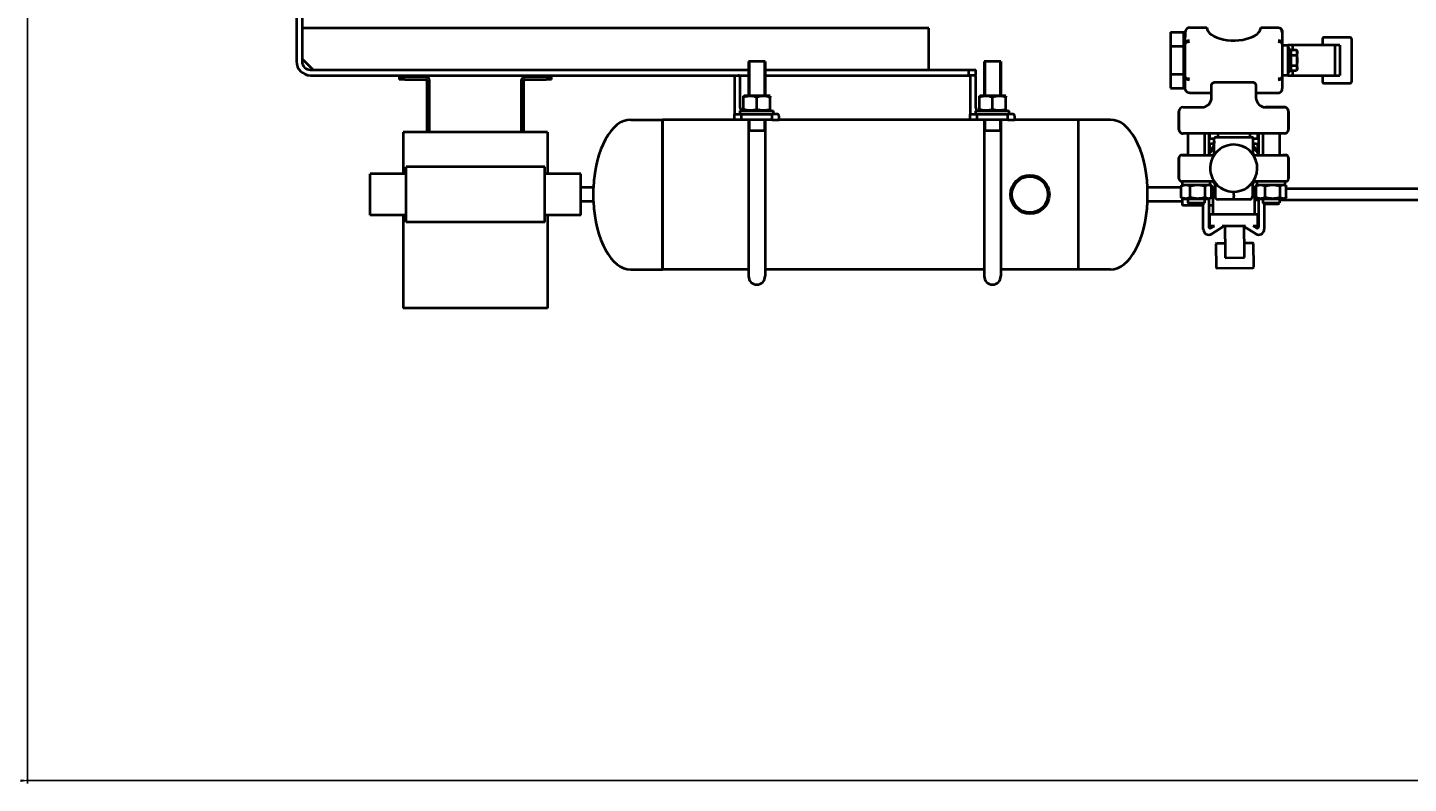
# Model space of a CAD drawing. Header units: millimetres. Extents: x -4428 to 4131, y -3615 to 4038.
# Tile 1 of 172: x -4135 to -3139, y -3333 to -2788. Entities that reach past the tile are written whole.
import ezdxf

# ---------------------------------------------------------------- set-up
doc = ezdxf.new("R2010")
doc.units = ezdxf.units.MM
doc.linetypes.add('K5LT_BASIC', pattern=[0])
doc.linetypes.add('K5LT_THIN', pattern=[0])
doc.layers.add('Системный слой', color=7, linetype='Continuous')
doc.styles.add('KDIMTEXTSTYLE', font='GOST_AU.SHX', dxfattribs={"width": 0.96, "oblique": 15, "height": 5})
doc.dimstyles.new('KDIMSTYLE (1.00)', dxfattribs={"dimtxt": 5, "dimasz": 1, "dimexe": 2, "dimexo": 0, "dimgap": 1, "dimtad": 1, "dimtxsty": 'KDIMTEXTSTYLE', "dimsah": 1, "dimcen": 0, "dimdle": 1, "dimadec": 0, "dimazin": 0, "dimtfac": 0.667, "dimtmove": 0, "dimatfit": 3, "dimfxl": 1, "dimtvp": 1, "dimtolj": 1, "dimtzin": 0, "dimarcsym": 0})

# ---------------------------------------------------------------- blocks, each defined once
blk = doc.blocks.new('KDIMARROW_01')
at = {"layer": 'Системный слой'}
blk.add_hatch(color=0, dxfattribs=at).paths.add_polyline_path([(-5, -0.66), (0, 0), (-5, 0.66), (-4.5, 0)])
at = {"layer": 'Системный слой', "color": 0, "linetype": 'K5LT_THIN', "lineweight": 20}
for p, q in [((-4.5, 0), (-5, 0.66)), ((-5, 0.66), (0, 0)), ((0, 0), (-5, -0.66)), ((-5, -0.66), (-4.5, 0)), ((0, 0), (-1, 0))]:
    blk.add_line(p, q, dxfattribs=at)
blk = doc.blocks.new('U15')
at = {"layer": 'Системный слой', "color": 150, "linetype": 'K5LT_BASIC', "lineweight": 40, "true_color": 0x0080ff}
for p, q in [((-3941.34, -2762.59), (-3941.34, -2812.59)), ((-3937.34, -2762.59), (-3937.34, -2812.59)), ((-3485.34, -2788.59), (-3937.34, -2788.59)), ((-3485.34, -2818.59), (-3485.34, -2788.59)), ((-3297.34, -2788.15), (-3284.84, -2788.15)), ((-3297.34, -2788.15), (-3284.84, -2788.15)), ((-3245.84, -2788.15), (-3233.34, -2788.15)), ((-3245.84, -2788.15), (-3233.34, -2788.15)), ((-3310.99, -2791.47), (-3301.34, -2791.47)), ((-3310.99, -2791.47), (-3310.99, -2801.59)), ((-3301.34, -2801.59), (-3301.34, -2791.47)), ((-3301.34, -2794.86), (-3300.34, -2794.86)), ((-3300.34, -2791.36), (-3300.34, -2794.86)), ((-3300.34, -2799.76), (-3300.34, -2791.36)), ((-3230.34, -2791.36), (-3230.34, -2799.76)), ((-3201.41, -2796.21), (-3201.41, -2800.71)), ((-3181.41, -2795.21), (-3200.41, -2795.21)), ((-3180.41, -2796.21), (-3180.41, -2827.21)), ((-3310.99, -2801.59), (-3310.99, -2821.83)), ((-3310.99, -2801.59), (-3301.34, -2801.59)), ((-3301.34, -2821.83), (-3301.34, -2801.59)), ((-3300.34, -2823.66), (-3300.34, -2799.76)), ((-3230.34, -2799.76), (-3230.34, -2823.66)), ((-3230.34, -2800.71), (-3226.42, -2800.71)), ((-3222.87, -2800.71), (-3226.42, -2800.71)), ((-3226.42, -2800.71), (-3226.42, -2822.71)), ((-3224.82, -2803.21), (-3226.42, -2803.21)), ((-3224.82, -2820.21), (-3224.82, -2803.21)), ((-3224.22, -2805.89), (-3224.82, -2805.89)), ((-3224.22, -2804.2), (-3220.1, -2804.2)), ((-3224.22, -2804.2), (-3224.22, -2807.96)), ((-3224.22, -2807.96), (-3220.1, -2807.96)), ((-3224.22, -2807.96), (-3224.22, -2815.46)), ((-3192.45, -2800.71), (-3222.87, -2800.71)), ((-3222.87, -2800.71), (-3222.87, -2804.2)), ((-3219.52, -2805.21), (-3220.1, -2804.2)), ((-3219.52, -2806.08), (-3219.52, -2805.21)), ((-3219.52, -2811.71), (-3219.52, -2806.08)), ((-3188.91, -2800.71), (-3192.45, -2800.71)), ((-3192.45, -2800.71), (-3192.45, -2822.71)), ((-3188.91, -2800.71), (-3188.91, -2822.71)), ((-3937.34, -2810.59), (-3929.34, -2818.59)), ((-3931.34, -2818.59), (-3615.34, -2818.59)), ((-3603.34, -2812.59), (-3615.34, -2812.59)), ((-3615.34, -2812.59), (-3615.34, -2837.29)), ((-3603.34, -2812.59), (-3615.34, -2812.59)), ((-3603.34, -2812.59), (-3603.34, -2837.29)), ((-3603.34, -2818.59), (-3456.34, -2818.59)), ((-3456.34, -2818.59), (-3451.34, -2818.59)), ((-3456.34, -2822.59), (-3456.34, -2818.59)), ((-3451.34, -2822.59), (-3451.34, -2818.59)), ((-3433.34, -2812.59), (-3445.34, -2812.59)), ((-3445.34, -2812.59), (-3445.34, -2837.29)), ((-3433.34, -2812.59), (-3445.34, -2812.59)), ((-3433.34, -2812.59), (-3433.34, -2837.29)), ((-3224.22, -2817.52), (-3224.82, -2817.52)), ((-3224.22, -2815.46), (-3220.1, -2815.46)), ((-3224.22, -2815.46), (-3224.22, -2819.21)), ((-3219.52, -2818.21), (-3220.1, -2819.21)), ((-3219.52, -2817.34), (-3219.52, -2811.71)), ((-3219.52, -2818.21), (-3219.52, -2817.34)), ((-3931.34, -2822.59), (-3615.34, -2822.59)), ((-3867.34, -2823.59), (-3867.34, -2825.59)), ((-3867.34, -2823.59), (-3863.34, -2823.59)), ((-3863.34, -2825.59), (-3867.34, -2825.59)), ((-3848.34, -2823.59), (-3863.34, -2823.59)), ((-3863.34, -2825.59), (-3848.34, -2825.59)), ((-3847.34, -2826.59), (-3847.34, -2863.59)), ((-3845.34, -2863.59), (-3845.34, -2826.59)), ((-3779.34, -2826.59), (-3779.34, -2863.59)), ((-3777.34, -2863.59), (-3777.34, -2826.59)), ((-3761.34, -2823.59), (-3776.34, -2823.59)), ((-3776.34, -2825.59), (-3761.34, -2825.59)), ((-3761.34, -2823.59), (-3757.34, -2823.59)), ((-3757.34, -2825.59), (-3761.34, -2825.59)), ((-3757.34, -2825.59), (-3757.34, -2823.59)), ((-3625.34, -2822.59), (-3625.34, -2850.59)), ((-3621.34, -2846.09), (-3621.34, -2824.09)), ((-3603.34, -2822.59), (-3456.34, -2822.59)), ((-3451.34, -2822.59), (-3456.34, -2822.59)), ((-3455.34, -2822.59), (-3455.34, -2850.59)), ((-3451.34, -2846.09), (-3451.34, -2824.09)), ((-3310.99, -2821.83), (-3301.34, -2821.83)), ((-3310.99, -2821.83), (-3310.99, -2831.95)), ((-3301.34, -2831.95), (-3301.34, -2821.83)), ((-3301.34, -2828.56), (-3300.34, -2828.56)), ((-3300.34, -2832.05), (-3300.34, -2823.66)), ((-3252.34, -2827.7), (-3278.34, -2827.7)), ((-3226.42, -2822.71), (-3230.34, -2822.71)), ((-3230.34, -2823.66), (-3230.34, -2832.05)), ((-3224.82, -2820.21), (-3226.42, -2820.21)), ((-3226.42, -2822.71), (-3222.87, -2822.71)), ((-3224.22, -2819.21), (-3220.1, -2819.21)), ((-3222.87, -2819.21), (-3222.87, -2822.71)), ((-3222.87, -2822.71), (-3192.45, -2822.71)), ((-3201.41, -2822.71), (-3201.41, -2827.21)), ((-3200.41, -2828.21), (-3181.41, -2828.21)), ((-3192.45, -2822.71), (-3188.91, -2822.71)), ((-3618.84, -2837.57), (-3618.36, -2837.29)), ((-3618.84, -2838.41), (-3618.84, -2837.57)), ((-3618.84, -2846.97), (-3618.84, -2838.41)), ((-3600.31, -2837.29), (-3618.36, -2837.29)), ((-3609.34, -2846.97), (-3609.34, -2838.41)), ((-3599.84, -2837.57), (-3600.31, -2837.29)), ((-3599.84, -2837.57), (-3599.84, -2838.41)), ((-3599.84, -2846.97), (-3599.84, -2838.41)), ((-3448.84, -2837.57), (-3448.36, -2837.29)), ((-3448.84, -2838.41), (-3448.84, -2837.57)), ((-3448.84, -2846.97), (-3448.84, -2838.41)), ((-3430.31, -2837.29), (-3448.36, -2837.29)), ((-3439.34, -2846.97), (-3439.34, -2838.41)), ((-3429.84, -2837.57), (-3430.31, -2837.29)), ((-3429.84, -2837.57), (-3429.84, -2838.41)), ((-3429.84, -2846.97), (-3429.84, -2838.41)), ((-3310.99, -2831.95), (-3301.34, -2831.95)), ((-3297.34, -2835.27), (-3281.34, -2835.27)), ((-3281.34, -2838.59), (-3281.34, -2829.14)), ((-3249.34, -2829.14), (-3249.34, -2838.59)), ((-3249.34, -2835.27), (-3233.34, -2835.27)), ((-3249.34, -2835.27), (-3233.34, -2835.27)), ((-3621.34, -2850.59), (-3621.34, -2848.09)), ((-3621.34, -2848.09), (-3597.34, -2848.09)), ((-3618.84, -2847.82), (-3618.84, -2846.97)), ((-3618.36, -2848.09), (-3618.84, -2847.82)), ((-3600.31, -2848.09), (-3599.84, -2847.82)), ((-3599.84, -2846.97), (-3599.84, -2847.82)), ((-3597.34, -2850.59), (-3597.34, -2848.09)), ((-3451.34, -2850.59), (-3451.34, -2848.09)), ((-3451.34, -2848.09), (-3427.34, -2848.09)), ((-3448.84, -2847.82), (-3448.84, -2846.97)), ((-3448.36, -2848.09), (-3448.84, -2847.82)), ((-3430.31, -2848.09), (-3429.84, -2847.82)), ((-3429.84, -2846.97), (-3429.84, -2847.82)), ((-3427.34, -2850.59), (-3427.34, -2848.09)), ((-3301.84, -2845.59), (-3288.34, -2845.59)), ((-3228.84, -2845.59), (-3242.34, -2845.59)), ((-3242.34, -2845.59), (-3228.84, -2845.59)), ((-3700.34, -2854.59), (-3677.34, -2854.59)), ((-3677.34, -2962.59), (-3677.34, -2854.59)), ((-3677.34, -2854.59), (-3677.34, -2962.59)), ((-3625.34, -2854.59), (-3677.34, -2854.59)), ((-3625.34, -2854.59), (-3625.34, -2850.59)), ((-3625.34, -2850.59), (-3620.34, -2850.59)), ((-3620.34, -2854.59), (-3625.34, -2854.59)), ((-3620.34, -2850.59), (-3598.34, -2850.59)), ((-3620.34, -2854.59), (-3620.34, -2850.59)), ((-3598.34, -2854.59), (-3620.34, -2854.59)), ((-3615.34, -2854.59), (-3615.34, -2906.59)), ((-3603.34, -2854.59), (-3603.34, -2906.59)), ((-3598.34, -2854.59), (-3598.34, -2850.59)), ((-3594.84, -2850.59), (-3598.34, -2850.59)), ((-3598.34, -2854.59), (-3593.34, -2854.59)), ((-3593.34, -2854.59), (-3593.34, -2852.09)), ((-3455.34, -2854.59), (-3593.34, -2854.59)), ((-3455.34, -2854.59), (-3455.34, -2850.59)), ((-3455.34, -2850.59), (-3450.34, -2850.59)), ((-3450.34, -2854.59), (-3455.34, -2854.59)), ((-3450.34, -2850.59), (-3428.34, -2850.59)), ((-3450.34, -2854.59), (-3450.34, -2850.59)), ((-3428.34, -2854.59), (-3450.34, -2854.59)), ((-3445.34, -2854.59), (-3445.34, -2906.59)), ((-3433.34, -2854.59), (-3433.34, -2906.59)), ((-3428.34, -2854.59), (-3428.34, -2850.59)), ((-3424.84, -2850.59), (-3428.34, -2850.59)), ((-3428.34, -2854.59), (-3423.34, -2854.59)), ((-3423.34, -2854.59), (-3423.34, -2852.09)), ((-3377.34, -2854.59), (-3423.34, -2854.59)), ((-3377.34, -2962.59), (-3377.34, -2854.59)), ((-3377.34, -2962.59), (-3377.34, -2854.59)), ((-3354.34, -2854.59), (-3377.34, -2854.59)), ((-3304.84, -2848.59), (-3304.84, -2861.59)), ((-3304.84, -2861.59), (-3304.84, -2848.59)), ((-3225.84, -2861.59), (-3225.84, -2848.59)), ((-3225.84, -2848.59), (-3225.84, -2861.59)), ((-3760.34, -2863.59), (-3864.34, -2863.59)), ((-3864.34, -2863.59), (-3864.34, -2893.59)), ((-3760.34, -2863.59), (-3760.34, -2893.59)), ((-3603.34, -2862.59), (-3615.34, -2862.59)), ((-3433.34, -2862.59), (-3445.34, -2862.59)), ((-3228.84, -2864.59), (-3301.84, -2864.59)), ((-3298.34, -2864.59), (-3298.34, -2880.09)), ((-3298.34, -2864.59), (-3298.34, -2880.09)), ((-3286.34, -2864.59), (-3286.34, -2880.09)), ((-3283.34, -2864.59), (-3283.34, -2879.78)), ((-3282.84, -2864.59), (-3282.84, -2868.09)), ((-3282.84, -2868.09), (-3279.34, -2868.09)), ((-3279.34, -2879.75), (-3279.34, -2868.09)), ((-3278.34, -2867.09), (-3252.34, -2867.09)), ((-3276.84, -2864.59), (-3276.84, -2867.09)), ((-3253.84, -2864.59), (-3253.84, -2867.09)), ((-3251.34, -2879.75), (-3251.34, -2868.09)), ((-3251.34, -2868.09), (-3247.84, -2868.09)), ((-3247.84, -2868.09), (-3247.84, -2864.59)), ((-3247.34, -2879.75), (-3247.34, -2864.59)), ((-3244.34, -2864.59), (-3244.34, -2880.09)), ((-3232.34, -2864.59), (-3232.34, -2880.09)), ((-3232.34, -2864.59), (-3232.34, -2880.09)), ((-3279.34, -2872.64), (-3283.22, -2879.57)), ((-3282.84, -2873.09), (-3282.84, -2878.89)), ((-3279.34, -2872.09), (-3281.84, -2872.09)), ((-3279.56, -2872.09), (-3279.57, -2871.27)), ((-3248.84, -2872.09), (-3251.34, -2872.09)), ((-3247.71, -2879.12), (-3251.34, -2873.02)), ((-3247.84, -2878.91), (-3247.84, -2873.09)), ((-3304.84, -2882.09), (-3304.84, -2897.09)), ((-3304.84, -2897.09), (-3304.84, -2882.09)), ((-3300.84, -2880.09), (-3302.84, -2880.09)), ((-3302.84, -2880.09), (-3300.84, -2880.09)), ((-3298.34, -2880.09), (-3300.84, -2880.09)), ((-3300.84, -2880.09), (-3280.46, -2880.09)), ((-3283.22, -2879.57), (-3283.51, -2880.09)), ((-3278.88, -2879.32), (-3278.88, -2879.32)), ((-3251.75, -2879.37), (-3251.79, -2879.32)), ((-3251.79, -2879.32), (-3251.75, -2879.37)), ((-3250.21, -2880.09), (-3229.84, -2880.09)), ((-3247.14, -2880.09), (-3247.71, -2879.12)), ((-3227.84, -2880.09), (-3229.84, -2880.09)), ((-3229.84, -2880.09), (-3227.84, -2880.09)), ((-3225.84, -2897.09), (-3225.84, -2882.09)), ((-3225.84, -2882.09), (-3225.84, -2897.09)), ((-3862.34, -2893.59), (-3888.34, -2893.59)), ((-3888.34, -2923.59), (-3888.34, -2893.59)), ((-3762.34, -2888.59), (-3862.34, -2888.59)), ((-3862.34, -2928.59), (-3862.34, -2888.59)), ((-3762.34, -2928.59), (-3762.34, -2888.59)), ((-3736.34, -2893.59), (-3762.34, -2893.59)), ((-3736.34, -2923.59), (-3736.34, -2893.59)), ((-3727.22, -2903.59), (-3736.34, -2903.59)), ((-3727.22, -2905.18), (-3727.22, -2903.59)), ((-3727.22, -2913.59), (-3727.22, -2905.18)), ((-3615.34, -2906.59), (-3615.34, -2967.59)), ((-3603.34, -2906.59), (-3603.34, -2967.59)), ((-3445.34, -2906.59), (-3445.34, -2967.59)), ((-3433.34, -2906.59), (-3433.34, -2967.59)), ((-3303.24, -2903.59), (-3327.45, -2903.59)), ((-3327.45, -2913.41), (-3327.45, -2903.59)), ((-3303.24, -2910.74), (-3303.24, -2902.44)), ((-3302.84, -2899.09), (-3302.34, -2899.09)), ((-3300.84, -2899.09), (-3302.84, -2899.09)), ((-3301.84, -2901.59), (-3302.71, -2902.1)), ((-3302.34, -2901.59), (-3302.34, -2899.09)), ((-3302.34, -2901.88), (-3302.34, -2900.59)), ((-3302.34, -2901.59), (-3282.34, -2901.59)), ((-3280.46, -2899.09), (-3300.84, -2899.09)), ((-3296.75, -2910.74), (-3296.75, -2902.44)), ((-3285.84, -2910.74), (-3285.84, -2902.44)), ((-3282.84, -2901.59), (-3282.84, -2901.59)), ((-3282.84, -2901.59), (-3282.84, -2901.59)), ((-3282.84, -2901.59), (-3281.96, -2902.1)), ((-3282.34, -2901.59), (-3282.34, -2899.09)), ((-3282.34, -2901.11), (-3281.63, -2902.3)), ((-3281.43, -2910.74), (-3281.43, -2902.44)), ((-3281.43, -2902.63), (-3278.84, -2907)), ((-3281.43, -2907.09), (-3278.84, -2907.09)), ((-3280.34, -2907.09), (-3280.34, -2923.09)), ((-3278.84, -2902.35), (-3278.84, -2900.74)), ((-3278.84, -2902.35), (-3278.84, -2910.09)), ((-3274.51, -2903.91), (-3274.51, -2903.91)), ((-3251.84, -2900.74), (-3251.84, -2902.35)), ((-3251.84, -2902.35), (-3251.84, -2910.09)), ((-3251.84, -2907.43), (-3249.24, -2902.8)), ((-3251.79, -2899.87), (-3251.8, -2899.87)), ((-3251.65, -2907.09), (-3249.24, -2907.09)), ((-3250.34, -2907.09), (-3250.34, -2923.09)), ((-3229.84, -2899.09), (-3250.21, -2899.09)), ((-3249.24, -2910.74), (-3249.24, -2902.44)), ((-3248.91, -2902.22), (-3248.34, -2901.19)), ((-3247.84, -2901.59), (-3248.71, -2902.1)), ((-3248.34, -2901.59), (-3248.34, -2899.09)), ((-3248.34, -2901.59), (-3228.34, -2901.59)), ((-3247.84, -2901.59), (-3247.84, -2901.59)), ((-3247.84, -2901.59), (-3247.84, -2901.59)), ((-3242.75, -2910.74), (-3242.75, -2902.44)), ((-3231.84, -2910.74), (-3231.84, -2902.44)), ((-3227.84, -2899.09), (-3229.84, -2899.09)), ((-3228.84, -2901.59), (-3227.96, -2902.1)), ((-3228.34, -2901.59), (-3228.34, -2899.09)), ((-3228.34, -2899.09), (-3227.84, -2899.09)), ((-3227.43, -2910.74), (-3227.43, -2902.44)), ((-3003.24, -2904.59), (-3227.43, -2904.59)), ((-3727.22, -2913.59), (-3736.34, -2913.59)), ((-3327.45, -2913.59), (-3327.45, -2913.41)), ((-3302.34, -2913.59), (-3327.45, -2913.59)), ((-3301.84, -2911.59), (-3302.71, -2911.09)), ((-3302.34, -2915.96), (-3302.34, -2911.3)), ((-3302.34, -2916.59), (-3302.34, -2915.96)), ((-3287.34, -2916.59), (-3302.34, -2916.59)), ((-3301.84, -2911.59), (-3299.99, -2911.59)), ((-3299.99, -2911.59), (-3291.3, -2911.59)), ((-3298.34, -2911.59), (-3298.34, -2914.52)), ((-3298.34, -2911.59), (-3298.34, -2914.52)), ((-3298.34, -2914.52), (-3286.34, -2914.52)), ((-3297.26, -2915.59), (-3298.34, -2914.52)), ((-3287.41, -2915.59), (-3297.26, -2915.59)), ((-3291.3, -2911.59), (-3283.64, -2911.59)), ((-3287.41, -2915.59), (-3286.34, -2914.52)), ((-3287.41, -2915.59), (-3287.34, -2915.52)), ((-3287.34, -2933.59), (-3287.34, -2915.52)), ((-3286.34, -2911.59), (-3286.34, -2914.52)), ((-3283.64, -2911.59), (-3282.84, -2911.59)), ((-3283.34, -2911.59), (-3283.34, -2931.79)), ((-3280.34, -2916.59), (-3283.34, -2916.59)), ((-3282.84, -2911.59), (-3281.96, -2911.09)), ((-3282.84, -2911.59), (-3281.96, -2911.09)), ((-3265.34, -2912.09), (-3276.84, -2912.09)), ((-3265.34, -2909.05), (-3265.34, -2910.09)), ((-3265.34, -2912.09), (-3265.34, -2910.09)), ((-3253.84, -2912.09), (-3265.34, -2912.09)), ((-3247.34, -2912.59), (-3250.34, -2912.59)), ((-3247.84, -2911.59), (-3248.71, -2911.09)), ((-3247.84, -2911.59), (-3245.99, -2911.59)), ((-3247.34, -2931.79), (-3247.34, -2911.59)), ((-3245.99, -2911.59), (-3237.3, -2911.59)), ((-3244.34, -2911.59), (-3244.34, -2914.52)), ((-3243.26, -2915.59), (-3244.34, -2914.52)), ((-3244.34, -2914.52), (-3232.34, -2914.52)), ((-3243.34, -2915.52), (-3243.34, -2933.59)), ((-3233.41, -2915.59), (-3243.26, -2915.59)), ((-3237.3, -2911.59), (-3229.64, -2911.59)), ((-3233.41, -2915.59), (-3232.34, -2914.52)), ((-3233.41, -2915.59), (-3232.34, -2914.52)), ((-3232.34, -2911.59), (-3232.34, -2914.52)), ((-3232.34, -2911.59), (-3232.34, -2914.52)), ((-2998.34, -2912.59), (-3232.34, -2912.59)), ((-3229.64, -2911.59), (-3228.84, -2911.59)), ((-3228.84, -2911.59), (-3227.96, -2911.09)), ((-3862.34, -2923.59), (-3888.34, -2923.59)), ((-3864.34, -2923.59), (-3864.34, -2990.59)), ((-3736.34, -2923.59), (-3762.34, -2923.59)), ((-3760.34, -2923.59), (-3760.34, -2990.59)), ((-3247.84, -2923.09), (-3282.84, -2923.09)), ((-3282.84, -2923.09), (-3282.84, -2931.09)), ((-3247.84, -2931.09), (-3247.84, -2923.09)), ((-3762.34, -2928.59), (-3862.34, -2928.59)), ((-3282.84, -2931.09), (-3279.33, -2931.09)), ((-3281.81, -2932.64), (-3279.33, -2931.09)), ((-3273.22, -2931.98), (-3281.21, -2936.98)), ((-3273.77, -2931.09), (-3273.22, -2931.98)), ((-3273.77, -2931.09), (-3256.9, -2931.09)), ((-3271.81, -2931.09), (-3271.57, -2950.24)), ((-3257.57, -2950.07), (-3257.81, -2931.09)), ((-3257.46, -2931.98), (-3256.9, -2931.09)), ((-3249.46, -2936.98), (-3257.46, -2931.98)), ((-3251.34, -2931.09), (-3247.84, -2931.09)), ((-3251.34, -2931.09), (-3248.87, -2932.64)), ((-3278.15, -2944.26), (-3277.93, -2961.26)), ((-3277.65, -2943.75), (-3271.65, -2943.68)), ((-3257.65, -2943.5), (-3251.66, -2943.42)), ((-3250.93, -2960.92), (-3251.15, -2943.92)), ((-3271.57, -2950.24), (-3271.52, -2954.18)), ((-3271.52, -2954.18), (-3257.52, -2954)), ((-3257.52, -2954), (-3257.57, -2950.07)), ((-3700.34, -2962.59), (-3677.34, -2962.59)), ((-3615.34, -2962.59), (-3677.34, -2962.59)), ((-3445.34, -2962.59), (-3603.34, -2962.59)), ((-3377.34, -2962.59), (-3433.34, -2962.59)), ((-3354.34, -2962.59), (-3377.34, -2962.59)), ((-3277.43, -2961.75), (-3251.43, -2961.42)), ((-3760.34, -2990.59), (-3864.34, -2990.59))]:
    blk.add_line(p, q, dxfattribs=at)
at = {"layer": 'Системный слой', "color": 7, "linetype": 'K5LT_THIN', "lineweight": 20}
for p, q in [((-3614.39, -2812.59), (-3614.39, -2837.29)), ((-3604.28, -2812.59), (-3604.28, -2837.29)), ((-3444.39, -2812.59), (-3444.39, -2837.29)), ((-3434.28, -2812.59), (-3434.28, -2837.29)), ((-3614.39, -2854.59), (-3614.39, -2862.59)), ((-3604.28, -2854.59), (-3604.28, -2862.59)), ((-3444.39, -2854.59), (-3444.39, -2862.59)), ((-3434.28, -2854.59), (-3434.28, -2862.59))]:
    blk.add_line(p, q, dxfattribs=at)
at = {"layer": 'Системный слой', "color": 150, "linetype": 'K5LT_BASIC', "lineweight": 40, "true_color": 0x0080ff}
for radius in [14, 13]:
    blk.add_circle((-3412.34, -2908.59), radius, dxfattribs=at)
for centre, radius, start, end in [((-3200.41, -2796.21), 1, 90, 180), ((-3181.41, -2796.21), 1, 0, 90), ((-3931.34, -2812.59), 10, 180, 270), ((-3931.34, -2812.59), 6, 180, 270), ((-3848.34, -2826.59), 3, 0, 90), ((-3848.34, -2826.59), 1, 0, 90), ((-3776.34, -2826.59), 3, 90, 180), ((-3776.34, -2826.59), 1, 90, 180), ((-3622.84, -2824.09), 1.5, 0, 90), ((-3452.84, -2824.09), 1.5, 0, 90), ((-3200.41, -2827.21), 1, 180, 270), ((-3181.41, -2827.21), 1, 270, 0), ((-3616.84, -2846.09), 4.5, 180, 206.3878), ((-3446.84, -2846.09), 4.5, 180, 206.3878), ((-3301.84, -2848.59), 3, 90, 180), ((-3288.34, -2838.59), 7, 270, 0), ((-3288.34, -2838.59), 7, 326.5075, 0), ((-3242.34, -2838.59), 7, 180, 270), ((-3242.34, -2838.59), 7, 236.5075, 270), ((-3228.84, -2848.59), 3, 45, 90), ((-3228.84, -2848.59), 3, 0, 90), ((-3228.84, -2848.59), 3, 0, 45), ((-3594.84, -2852.09), 1.5, 0, 90), ((-3424.84, -2852.09), 1.5, 0, 90), ((-3301.84, -2861.59), 3, 180, 270), ((-3301.84, -2861.59), 3, 180, 225), ((-3301.84, -2861.59), 3, 225, 270), ((-3301.84, -2861.59), 3, 225, 270), ((-3301.84, -2861.59), 3, 225.08174, 270), ((-3278.34, -2868.09), 1, 90, 180), ((-3252.34, -2868.09), 1, 0, 90), ((-3228.84, -2861.59), 3, 270, 0), ((-3265.34, -2889.59), 20.5, 133.07278, 150.72406), ((-3281.84, -2873.09), 1, 90, 180), ((-3265.34, -2889.59), 17, 90, 206.37611), ((-3265.34, -2889.59), 17, 206.37611, 90), ((-3216.61, -2888.98), 65.4, 164.29293, 165.03945), ((-3276.57, -2871.23), 3, 157.27372, 180.72406), ((-3314.06, -2890.21), 65.4, 16.08043, 16.44303), ((-3265.34, -2889.59), 20.5, 30.72406, 46.92722), ((-3248.84, -2873.09), 1, 0, 90), ((-3302.84, -2882.09), 2, 90, 180), ((-3302.84, -2882.09), 2, 90, 180), ((-3265.34, -2889.59), 20.5, 150.72406, 152.39233), ((-3280.46, -2878.09), 2, 270, 322.75222), ((-3265.34, -2889.59), 17.75, 142.06721, 147.62464), ((-3250.21, -2878.09), 2, 217.24778, 270), ((-3265.34, -2889.59), 17, 36.12094, 37.20586), ((-3265.34, -2889.59), 17.75, 32.37536, 37.93279), ((-3265.34, -2889.59), 20.5, 27.60767, 30.72406), ((-3227.84, -2882.09), 2, 0, 90), ((-3227.84, -2882.09), 2, 0, 90), ((-3302.84, -2897.09), 2, 180, 270), ((-3302.84, -2897.09), 2, 180, 270), ((-3227.84, -2897.09), 2, 270, 0), ((-3227.84, -2897.09), 2, 270, 0), ((-3265.34, -2889.59), 20.5, 213.97635, 228.81164), ((-3280.46, -2901.09), 2, 37.24778, 90), ((-3265.34, -2889.59), 17.75, 212.37536, 220.48616), ((-3281.34, -2900.74), 2.5, 0, 26.30894), ((-3265.34, -2889.59), 17, 237.34411, 242.25232), ((-3265.34, -2889.59), 17.75, 319.51391, 327.62464), ((-3249.34, -2900.74), 2.5, 153.69106, 180), ((-3265.34, -2889.59), 20.5, 311.18836, 326.02365), ((-3250.21, -2901.09), 2, 90, 142.75222), ((-3279.53, -2908.27), 3, 230.56359, 254.35007), ((-3276.84, -2910.09), 2, 180, 270), ((-3253.84, -2910.09), 2, 270, 0), ((-3250.68, -2907.91), 3, 276.53678, 298.6453), ((-3283.32, -2933.56), 4.02, 180.44624, 301.62925), ((-3282.34, -2931.79), 1, 180, 302.02563), ((-3247.36, -2933.56), 4.02, 238.37075, 359.55376), ((-3248.34, -2931.79), 1, 237.97437, 0), ((-3277.65, -2944.25), 0.5, 90.72406, 180.72406), ((-3251.65, -2943.92), 0.5, 0.72406, 90.72406), ((-3609.34, -2967.59), 6, 180, 0), ((-3439.34, -2967.59), 6, 180, 0), ((-3277.43, -2961.25), 0.5, 180.72406, 270.72406), ((-3251.43, -2960.92), 0.5, 270.72406, 0.72406)]:
    blk.add_arc(centre, radius, start, end, dxfattribs=at)
for centre, major_axis, ratio, start_param, end_param in [((-3265.34, -2788.04), (-19.5, 0), 0.479789, 0.022185, 2.345102), ((-3265.34, -2788.04), (-19.5, 0), 0.479789, 2.345102, 3.119407), ((-3233.34, -2791.36), (0, 3.12), 0.961575, 4.712389, 6.283185), ((-3297.34, -2799.76), (-3, 0), 0.720101, 4.712389, 6.283185), ((-3297.34, -2799.76), (-3, 0), 0.419569, 4.712389, 6.283185), ((-3233.34, -2799.76), (-3, 0), 0.720101, 3.141593, 4.712389), ((-3233.34, -2799.76), (-3, 0), 0.720101, 3.141593, 4.712389), ((-3233.34, -2799.76), (-3, 0), 0.419569, 3.141593, 4.712389), ((-3297.34, -2823.66), (3, 0), 0.419569, 3.141593, 4.712389), ((-3297.34, -2823.66), (3, 0), 0.720101, 3.141593, 4.712389), ((-3278.34, -2829.14), (-3, 0), 0.479789, 4.712389, 6.283185), ((-3252.34, -2829.14), (-3, 0), 0.479789, 3.141593, 4.712389), ((-3233.34, -2823.66), (3, 0), 0.720101, 4.712389, 6.283185), ((-3233.34, -2823.66), (3, 0), 0.419569, 4.712389, 6.283185), ((-3233.34, -2823.66), (3, 0), 0.720101, 4.712389, 6.283185), ((-3700.34, -2908.59), (0, 54), 0.5, 0, 1.478071), ((-3354.34, -2908.59), (0, 54), 0.5, 4.805114, 6.283185), ((-3700.34, -2908.59), (0, -54), 0.5, 4.805114, 6.283185), ((-3354.34, -2908.59), (0, -54), 0.5, 0, 1.478071)]:
    blk.add_ellipse(centre, major_axis=major_axis, ratio=ratio, start_param=start_param, end_param=end_param, dxfattribs=at)
for points, knots in [([(-3297.34, -2788.15), (-3297.8, -2788.15), (-3298.73, -2788.39), (-3299.97, -2789.5), (-3300.34, -2790.66), (-3300.34, -2791.36)], [0, 0, 0, 0, 0.285714, 0.571429, 1, 1, 1, 1]), ([(-3284.83, -2788.24), (-3284.83, -2788.24), (-3284.83, -2788.23), (-3284.84, -2788.17), (-3284.84, -2788.15), (-3284.84, -2788.15)], [0.10788181, 0.10788181, 0.10788181, 0.10788181, 0.11302728, 0.11302728, 0.15071731, 0.15071731, 0.15071731, 0.15071731]), ([(-3245.84, -2788.15), (-3245.84, -2788.15), (-3245.84, -2788.17), (-3245.84, -2788.23), (-3245.84, -2788.24), (-3245.84, -2788.24)], [0.45212489, 0.45212489, 0.45212489, 0.45212489, 0.48978485, 0.48978485, 0.49493032, 0.49493032, 0.49493032, 0.49493032]), ([(-3233.34, -2788.15), (-3232.64, -2788.15), (-3231.03, -2788.79), (-3230.34, -2790.43), (-3230.34, -2791.36)], [0, 0, 0, 0, 0.428571, 1, 1, 1, 1]), ([(-3609.34, -2838.41), (-3609.66, -2838.31), (-3610.2, -2838.14), (-3611.01, -2837.93), (-3611.72, -2837.78), (-3612.32, -2837.69), (-3612.85, -2837.62), (-3613.39, -2837.58), (-3614.06, -2837.56), (-3614.62, -2837.57), (-3615.18, -2837.61), (-3615.77, -2837.67), (-3616.59, -2837.81), (-3617.62, -2838.04), (-3618.39, -2838.26), (-3618.84, -2838.41)], [0, 0, 0, 0, 1.679816, 2.780687, 4.100621, 5.29978, 5.785161, 6.773962, 7.999819, 9.102067, 9.530451, 10.806592, 12.055167, 13.667644, 16, 16, 16, 16]), ([(-3599.84, -2838.41), (-3600.16, -2838.31), (-3600.7, -2838.14), (-3601.51, -2837.93), (-3602.22, -2837.78), (-3602.82, -2837.69), (-3603.35, -2837.62), (-3603.89, -2837.58), (-3604.56, -2837.56), (-3605.12, -2837.57), (-3605.68, -2837.61), (-3606.27, -2837.67), (-3607.09, -2837.81), (-3608.12, -2838.04), (-3608.89, -2838.26), (-3609.34, -2838.41)], [0, 0, 0, 0, 1.679816, 2.780687, 4.100621, 5.29978, 5.785161, 6.773962, 7.999819, 9.102067, 9.530451, 10.806592, 12.055167, 13.667644, 16, 16, 16, 16]), ([(-3439.34, -2838.41), (-3439.66, -2838.31), (-3440.2, -2838.14), (-3441.01, -2837.93), (-3441.72, -2837.78), (-3442.32, -2837.69), (-3442.85, -2837.62), (-3443.39, -2837.58), (-3444.06, -2837.56), (-3444.62, -2837.57), (-3445.18, -2837.61), (-3445.77, -2837.67), (-3446.59, -2837.81), (-3447.62, -2838.04), (-3448.39, -2838.26), (-3448.84, -2838.41)], [0, 0, 0, 0, 1.679816, 2.780687, 4.100621, 5.29978, 5.785161, 6.773962, 7.999819, 9.102067, 9.530451, 10.806592, 12.055167, 13.667644, 16, 16, 16, 16]), ([(-3429.84, -2838.41), (-3430.16, -2838.31), (-3430.7, -2838.14), (-3431.51, -2837.93), (-3432.22, -2837.78), (-3432.82, -2837.69), (-3433.35, -2837.62), (-3433.89, -2837.58), (-3434.56, -2837.56), (-3435.12, -2837.57), (-3435.68, -2837.61), (-3436.27, -2837.67), (-3437.09, -2837.81), (-3438.12, -2838.04), (-3438.89, -2838.26), (-3439.34, -2838.41)], [0, 0, 0, 0, 1.679816, 2.780687, 4.100621, 5.29978, 5.785161, 6.773962, 7.999819, 9.102067, 9.530451, 10.806592, 12.055167, 13.667644, 16, 16, 16, 16]), ([(-3297.34, -2835.27), (-3297.8, -2835.27), (-3298.73, -2835.03), (-3299.97, -2833.92), (-3300.34, -2832.75), (-3300.34, -2832.05)], [0, 0, 0, 0, 0.285714, 0.571429, 1, 1, 1, 1]), ([(-3233.34, -2835.27), (-3232.87, -2835.27), (-3231.94, -2835.03), (-3230.7, -2833.92), (-3230.34, -2832.75), (-3230.34, -2832.05)], [0, 0, 0, 0, 0.285714, 0.571429, 1, 1, 1, 1]), ([(-3233.34, -2835.27), (-3232.87, -2835.27), (-3231.94, -2835.03), (-3230.7, -2833.92), (-3230.34, -2832.75), (-3230.34, -2832.05)], [0, 0, 0, 0, 0.285714, 0.571429, 1, 1, 1, 1]), ([(-3618.84, -2846.97), (-3618.51, -2847.08), (-3617.97, -2847.24), (-3617.17, -2847.45), (-3616.45, -2847.6), (-3615.85, -2847.7), (-3615.32, -2847.76), (-3614.78, -2847.8), (-3614.11, -2847.82), (-3613.56, -2847.81), (-3612.99, -2847.77), (-3612.4, -2847.71), (-3611.58, -2847.58), (-3610.55, -2847.35), (-3609.79, -2847.12), (-3609.34, -2846.97)], [0, 0, 0, 0, 1.679816, 2.780687, 4.100621, 5.29978, 5.785161, 6.773962, 7.999819, 9.102067, 9.530451, 10.806592, 12.055167, 13.667644, 16, 16, 16, 16]), ([(-3609.34, -2846.97), (-3609.01, -2847.08), (-3608.47, -2847.24), (-3607.67, -2847.45), (-3606.95, -2847.6), (-3606.35, -2847.7), (-3605.82, -2847.76), (-3605.28, -2847.8), (-3604.61, -2847.82), (-3604.06, -2847.81), (-3603.49, -2847.77), (-3602.9, -2847.71), (-3602.08, -2847.58), (-3601.05, -2847.35), (-3600.29, -2847.12), (-3599.84, -2846.97)], [0, 0, 0, 0, 1.679816, 2.780687, 4.100621, 5.29978, 5.785161, 6.773962, 7.999819, 9.102067, 9.530451, 10.806592, 12.055167, 13.667644, 16, 16, 16, 16]), ([(-3448.84, -2846.97), (-3448.51, -2847.08), (-3447.97, -2847.24), (-3447.17, -2847.45), (-3446.45, -2847.6), (-3445.85, -2847.7), (-3445.32, -2847.76), (-3444.78, -2847.8), (-3444.11, -2847.82), (-3443.56, -2847.81), (-3442.99, -2847.77), (-3442.4, -2847.71), (-3441.58, -2847.58), (-3440.55, -2847.35), (-3439.79, -2847.12), (-3439.34, -2846.97)], [0, 0, 0, 0, 1.679816, 2.780687, 4.100621, 5.29978, 5.785161, 6.773962, 7.999819, 9.102067, 9.530451, 10.806592, 12.055167, 13.667644, 16, 16, 16, 16]), ([(-3439.34, -2846.97), (-3439.01, -2847.08), (-3438.47, -2847.24), (-3437.67, -2847.45), (-3436.95, -2847.6), (-3436.35, -2847.7), (-3435.82, -2847.76), (-3435.28, -2847.8), (-3434.61, -2847.82), (-3434.06, -2847.81), (-3433.49, -2847.77), (-3432.9, -2847.71), (-3432.08, -2847.58), (-3431.05, -2847.35), (-3430.29, -2847.12), (-3429.84, -2846.97)], [0, 0, 0, 0, 1.679816, 2.780687, 4.100621, 5.29978, 5.785161, 6.773962, 7.999819, 9.102067, 9.530451, 10.806592, 12.055167, 13.667644, 16, 16, 16, 16]), ([(-3278.88, -2879.32), (-3278.88, -2879.31), (-3278.88, -2879.31), (-3278.88, -2879.32), (-3278.88, -2879.32), (-3278.88, -2879.32), (-3278.88, -2879.32), (-3278.88, -2879.32), (-3278.88, -2879.32), (-3278.88, -2879.32), (-3278.88, -2879.32), (-3278.88, -2879.32), (-3278.88, -2879.32), (-3278.88, -2879.32), (-3278.88, -2879.32), (-3278.88, -2879.32), (-3278.88, -2879.32), (-3278.88, -2879.32), (-3278.88, -2879.32), (-3278.88, -2879.32), (-3278.89, -2879.32), (-3278.89, -2879.32), (-3278.89, -2879.33), (-3278.89, -2879.33), (-3278.89, -2879.33), (-3278.89, -2879.34), (-3278.9, -2879.34), (-3278.91, -2879.35), (-3278.91, -2879.36), (-3278.92, -2879.37)], [0, 0, 0, 0, 2.8, 2.8, 2.901274, 2.901274, 3.4891, 3.4891, 4.023487, 4.023487, 4.509293, 4.509293, 4.950936, 4.950936, 5.352428, 5.352428, 5.753921, 5.753921, 5.976974, 5.976974, 6.333859, 6.333859, 7.003019, 7.003019, 8.341337, 8.341337, 10.928753, 10.928753, 14, 14, 14, 14]), ([(-3265.34, -2909.05), (-3265.34, -2908.77), (-3265.34, -2908.49), (-3265.34, -2907.97), (-3265.34, -2907.73), (-3265.34, -2907.51), (-3265.34, -2907.5), (-3265.34, -2907.24), (-3265.34, -2907.05), (-3265.34, -2906.8), (-3265.34, -2906.73), (-3265.34, -2906.62), (-3265.34, -2906.59), (-3265.34, -2906.59)], [0, 0, 0, 0, 0.0851567, 0.0851567, 0.1686176, 0.1686176, 0.1742333, 0.1742333, 0.2768697, 0.2768697, 0.347504, 0.347504, 0.4212059, 0.4212059, 0.4212059, 0.4212059]), ([(-3256.14, -2903.89), (-3255.79, -2903.66), (-3255.45, -2903.43), (-3255.02, -2903.11), (-3254.93, -2903.04), (-3254.84, -2902.97)], [0, 0, 0, 0, 4.6, 4.6, 5.861313, 5.861313, 5.861313, 5.861313]), ([(-3251.79, -2899.87), (-3251.79, -2899.87), (-3251.79, -2899.87), (-3251.79, -2899.87), (-3251.79, -2899.87), (-3251.79, -2899.87), (-3251.79, -2899.87), (-3251.79, -2899.87), (-3251.79, -2899.87), (-3251.79, -2899.87), (-3251.79, -2899.86), (-3251.79, -2899.86), (-3251.79, -2899.86), (-3251.79, -2899.86), (-3251.79, -2899.86), (-3251.79, -2899.86), (-3251.79, -2899.86), (-3251.79, -2899.86), (-3251.79, -2899.86), (-3251.79, -2899.86), (-3251.79, -2899.86), (-3251.79, -2899.86), (-3251.79, -2899.86), (-3251.78, -2899.86), (-3251.78, -2899.85), (-3251.78, -2899.85), (-3251.78, -2899.84), (-3251.77, -2899.83), (-3251.76, -2899.83), (-3251.76, -2899.82)], [0, 0, 0, 0, 2.8, 2.8, 2.901274, 2.901274, 3.4891, 3.4891, 4.023487, 4.023487, 4.509293, 4.509293, 4.950936, 4.950936, 5.352428, 5.352428, 5.753921, 5.753921, 5.976974, 5.976974, 6.333859, 6.333859, 7.003019, 7.003019, 8.341337, 8.341337, 10.928753, 10.928753, 14, 14, 14, 14]), ([(-3280.57, -2911.09), (-3280.56, -2911.09), (-3280.56, -2911.09), (-3280.56, -2911.09), (-3280.55, -2911.09), (-3280.54, -2911.09), (-3280.54, -2911.1), (-3280.52, -2911.1), (-3280.5, -2911.11), (-3280.48, -2911.12), (-3280.47, -2911.12), (-3280.42, -2911.13), (-3280.39, -2911.15), (-3280.35, -2911.16), (-3280.34, -2911.16), (-3280.34, -2911.16)], [0.10147, 0.10147, 0.10147, 0.10147, 0.20294, 0.20294, 0.429922, 0.429922, 0.859844, 0.859844, 1.719689, 1.719689, 2.371296, 2.371296, 4.60877, 4.60877, 4.905506, 4.905506, 4.905506, 4.905506]), ([(-3280.57, -2911.09), (-3280.56, -2911.09), (-3280.56, -2911.09), (-3280.56, -2911.09), (-3280.55, -2911.09), (-3280.54, -2911.09), (-3280.54, -2911.1), (-3280.52, -2911.1), (-3280.5, -2911.11), (-3280.47, -2911.12), (-3280.46, -2911.12), (-3280.42, -2911.13), (-3280.4, -2911.14), (-3280.36, -2911.15), (-3280.35, -2911.16), (-3280.34, -2911.16)], [0.105294, 0.105294, 0.105294, 0.105294, 0.210589, 0.210589, 0.464746, 0.464746, 0.929491, 0.929491, 1.858983, 1.858983, 2.646863, 2.646863, 4.420836, 4.420836, 5.131257, 5.131257, 5.131257, 5.131257]), ([(-3249.57, -2910.69), (-3249.57, -2910.69), (-3249.57, -2910.69), (-3249.58, -2910.7), (-3249.58, -2910.7), (-3249.59, -2910.7), (-3249.6, -2910.71), (-3249.62, -2910.71), (-3249.63, -2910.72), (-3249.66, -2910.73), (-3249.67, -2910.73), (-3249.71, -2910.75), (-3249.74, -2910.76), (-3249.79, -2910.77), (-3249.82, -2910.78), (-3249.87, -2910.8), (-3249.9, -2910.8), (-3249.96, -2910.82), (-3249.98, -2910.83), (-3250.04, -2910.84), (-3250.07, -2910.84), (-3250.12, -2910.86), (-3250.15, -2910.86), (-3250.19, -2910.87), (-3250.2, -2910.87), (-3250.23, -2910.87), (-3250.25, -2910.88), (-3250.27, -2910.88), (-3250.27, -2910.88), (-3250.28, -2910.88), (-3250.3, -2910.88), (-3250.32, -2910.89), (-3250.33, -2910.89), (-3250.34, -2910.89)], [0.104955, 0.104955, 0.104955, 0.104955, 0.20991, 0.20991, 0.467838, 0.467838, 0.935676, 0.935676, 1.871352, 1.871352, 2.684234, 2.684234, 4.449912, 4.449912, 6.21559, 6.21559, 7.981267, 7.981267, 9.746945, 9.746945, 11.512623, 11.512623, 13.328825, 13.328825, 14.001802, 14.001802, 15.145026, 15.145026, 15.187596, 15.187596, 16.180661, 16.180661, 16.610492, 16.610492, 16.610492, 16.610492]), ([(-3249.57, -2910.69), (-3249.57, -2910.69), (-3249.57, -2910.69), (-3249.58, -2910.7), (-3249.58, -2910.7), (-3249.59, -2910.7), (-3249.6, -2910.7), (-3249.62, -2910.71), (-3249.63, -2910.72), (-3249.65, -2910.73), (-3249.66, -2910.73), (-3249.71, -2910.75), (-3249.74, -2910.76), (-3249.82, -2910.78), (-3249.85, -2910.79), (-3249.9, -2910.8), (-3249.91, -2910.81), (-3249.94, -2910.81), (-3249.95, -2910.82), (-3249.96, -2910.82), (-3249.96, -2910.82), (-3249.97, -2910.82), (-3249.97, -2910.82), (-3249.98, -2910.82), (-3249.99, -2910.83), (-3250, -2910.83), (-3250.01, -2910.83), (-3250.03, -2910.84), (-3250.03, -2910.84), (-3250.05, -2910.84), (-3250.06, -2910.84), (-3250.09, -2910.85), (-3250.12, -2910.85), (-3250.16, -2910.86), (-3250.19, -2910.87), (-3250.21, -2910.87), (-3250.21, -2910.87), (-3250.23, -2910.87), (-3250.25, -2910.88), (-3250.27, -2910.88), (-3250.28, -2910.88), (-3250.3, -2910.88), (-3250.32, -2910.89), (-3250.34, -2910.89)], [0.100695, 0.100695, 0.100695, 0.100695, 0.20139, 0.20139, 0.426066, 0.426066, 0.852131, 0.852131, 1.704262, 1.704262, 2.34745, 2.34745, 4.578794, 4.578794, 6.810139, 6.810139, 7.57227, 7.57227, 8.225996, 8.225996, 8.471175, 8.471175, 8.634628, 8.634628, 8.961536, 8.961536, 9.545301, 9.545301, 9.779035, 9.779035, 10.526431, 10.526431, 11.968616, 11.968616, 13.40131, 13.40131, 13.433083, 13.433083, 14.533739, 14.533739, 14.897551, 14.897551, 15.894967, 15.894967, 15.894967, 15.894967])]:
    blk.add_open_spline(points, degree=3, knots=knots, dxfattribs=at)
for points, weights in [([(-3220.1, -2804.2), (-3219.52, -2805.21), (-3219.52, -2806.08)], [1, 1.0379548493, 1]), ([(-3219.52, -2806.08), (-3219.52, -2806.95), (-3220.1, -2807.96)], [1, 1.0379548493, 1]), ([(-3220.1, -2807.96), (-3219.52, -2809.97), (-3219.52, -2811.71)], [1, 1.0379548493, 1]), ([(-3219.52, -2811.71), (-3219.52, -2813.45), (-3220.1, -2815.46)], [1, 1.0379548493, 1]), ([(-3220.1, -2815.46), (-3219.52, -2816.47), (-3219.52, -2817.34)], [1, 1.0379548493, 1]), ([(-3219.52, -2817.34), (-3219.52, -2818.21), (-3220.1, -2819.21)], [1, 1.0379548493, 1]), ([(-3303.24, -2902.44), (-3301.5, -2901.59), (-3299.99, -2901.59)], [1, 1.0379548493, 1]), ([(-3302.71, -2902.1), (-3302.97, -2902.25), (-3303.24, -2902.44)], [1.01315344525, 1.00846437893, 1]), ([(-3299.99, -2901.59), (-3298.49, -2901.59), (-3296.75, -2902.44)], [1, 1.0379548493, 1]), ([(-3296.75, -2902.44), (-3293.83, -2901.59), (-3291.3, -2901.59)], [1, 1.0379548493, 1]), ([(-3291.3, -2901.59), (-3288.77, -2901.59), (-3285.84, -2902.44)], [1, 1.0379548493, 1]), ([(-3285.84, -2902.44), (-3284.66, -2901.59), (-3283.64, -2901.59)], [1, 1.0379548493, 1]), ([(-3283.64, -2901.59), (-3282.84, -2901.59), (-3281.96, -2902.1)], [1, 1.02949047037, 1.01315344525]), ([(-3281.96, -2902.1), (-3281.7, -2902.25), (-3281.43, -2902.44)], [1.01315344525, 1.00846437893, 1]), ([(-3249.24, -2902.44), (-3247.5, -2901.59), (-3245.99, -2901.59)], [1, 1.0379548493, 1]), ([(-3248.71, -2902.1), (-3248.97, -2902.25), (-3249.24, -2902.44)], [1.01315344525, 1.00846437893, 1]), ([(-3245.99, -2901.59), (-3244.49, -2901.59), (-3242.75, -2902.44)], [1, 1.0379548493, 1]), ([(-3242.75, -2902.44), (-3239.83, -2901.59), (-3237.3, -2901.59)], [1, 1.0379548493, 1]), ([(-3237.3, -2901.59), (-3234.77, -2901.59), (-3231.84, -2902.44)], [1, 1.0379548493, 1]), ([(-3231.84, -2902.44), (-3230.66, -2901.59), (-3229.64, -2901.59)], [1, 1.0379548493, 1]), ([(-3229.64, -2901.59), (-3228.84, -2901.59), (-3227.96, -2902.1)], [1, 1.02949047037, 1.01315344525]), ([(-3227.96, -2902.1), (-3227.7, -2902.25), (-3227.43, -2902.44)], [1.01315344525, 1.00846437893, 1]), ([(-3303.24, -2910.74), (-3302.97, -2910.94), (-3302.71, -2911.09)], [1, 1.00846443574, 1.01315350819]), ([(-3299.99, -2911.59), (-3301.5, -2911.59), (-3303.24, -2910.74)], [1, 1.0379548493, 1]), ([(-3296.75, -2910.74), (-3298.49, -2911.59), (-3299.99, -2911.59)], [1, 1.0379548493, 1]), ([(-3291.3, -2911.59), (-3293.83, -2911.59), (-3296.75, -2910.74)], [1, 1.0379548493, 1]), ([(-3285.84, -2910.74), (-3288.77, -2911.59), (-3291.3, -2911.59)], [1, 1.0379548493, 1]), ([(-3283.64, -2911.59), (-3284.66, -2911.59), (-3285.84, -2910.74)], [1, 1.0379548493, 1]), ([(-3281.96, -2911.09), (-3282.84, -2911.59), (-3283.64, -2911.59)], [1.01315350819, 1.02949041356, 1]), ([(-3281.43, -2910.74), (-3281.7, -2910.94), (-3281.96, -2911.09)], [1, 1.00846443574, 1.01315350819]), ([(-3245.99, -2911.59), (-3247.5, -2911.59), (-3249.24, -2910.74)], [1, 1.0379548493, 1]), ([(-3249.24, -2910.74), (-3248.97, -2910.94), (-3248.71, -2911.09)], [1, 1.00846443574, 1.01315350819]), ([(-3242.75, -2910.74), (-3244.49, -2911.59), (-3245.99, -2911.59)], [1, 1.0379548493, 1]), ([(-3237.3, -2911.59), (-3239.83, -2911.59), (-3242.75, -2910.74)], [1, 1.0379548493, 1]), ([(-3231.84, -2910.74), (-3234.77, -2911.59), (-3237.3, -2911.59)], [1, 1.0379548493, 1]), ([(-3229.64, -2911.59), (-3230.66, -2911.59), (-3231.84, -2910.74)], [1, 1.0379548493, 1]), ([(-3227.96, -2911.09), (-3228.84, -2911.59), (-3229.64, -2911.59)], [1.01315350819, 1.02949041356, 1]), ([(-3227.43, -2910.74), (-3227.7, -2910.94), (-3227.96, -2911.09)], [1, 1.00846443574, 1.01315350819])]:
    blk.add_rational_spline(points, weights, degree=2, dxfattribs=at)

msp = doc.modelspace()

# ---------------------------------------------------------------- block references
at = {"layer": 'Системный слой'}
msp.add_blockref('U15', (0, 0), dxfattribs=at)

# ---------------------------------------------------------------- dimensions: what is measured, and where the dimension line sits
at = {"layer": 'Системный слой', "color": 7}
msp.add_linear_dim(base=(-4135.336, -3331.475), p1=(485.664, -2263.092), p2=(-4135.336, -1408.744), location=(-2079.336, -3331.475), text='\\H75.0;\\W0.965;\\Q15;\\H75.0;\\W0.965;\\Q15;\\Q15;4620', dimstyle='KDIMSTYLE (1.00)', override={"dimexo": 0, "dimblk1": 'KDIMARROW_01', "dimblk2": 'KDIMARROW_01', "dimse1": 0, "dimse2": 0, "dimclrt": 7, "dimtolj": 1}, dxfattribs=at).render()

doc.saveas('drawing.dxf')
